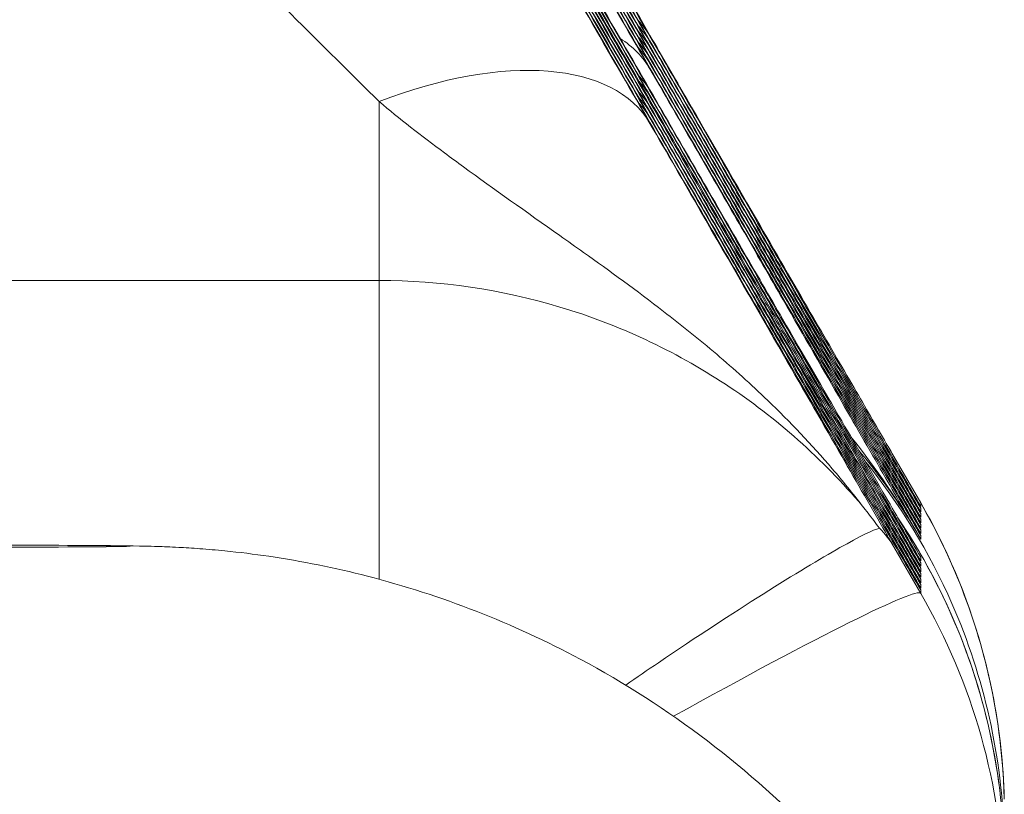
# Model space of a CAD drawing. Extents: x 1 to 669, y 0 to 417.
# Tile 59 of 256: x 95.3944 to 95.4826, y 285.929 to 285.9985. Entities that reach past the tile are written whole.
import ezdxf

# ---------------------------------------------------------------- set-up
doc = ezdxf.new("R2010")
doc.units = 0
doc.header["$LTSCALE"] = 12
doc.header["$MEASUREMENT"] = 0
doc.layers.get('0').update_dxf_attribs({"linetype": 'CONTINUOUS'})
doc.layers.add('X', color=1, linetype='CONTINUOUS')

# ---------------------------------------------------------------- blocks, each defined once
blk = doc.blocks.new('GASTRAIN')
at = {"layer": 'X', "lineweight": 0}
for p, q in [((66.15426274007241, 299.5919235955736), (66.15426274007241, 299.6079645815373)), ((66.02593058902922, 299.5919236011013), (66.15426304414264, 299.5919235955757)), ((66.20039455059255, 299.5761508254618), (66.20280887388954, 299.5719695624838)), ((66.20039712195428, 299.5761464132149), (66.20280796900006, 299.5719711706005)), ((66.2028088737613, 299.5719695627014), (66.20280887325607, 299.5716608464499)), ((66.2028088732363, 299.5714996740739), (66.20280887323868, 299.5711722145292)), ((66.2028088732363, 299.5710110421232), (66.2028088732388, 299.5706835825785)), ((66.2028088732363, 299.5705224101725), (66.20280887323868, 299.5701949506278)), ((66.2028088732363, 299.5700337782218), (66.2028088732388, 299.5697063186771)), ((66.2028088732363, 299.5695451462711), (66.2028088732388, 299.5692176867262)), ((66.20280887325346, 299.5690565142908), (66.20280887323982, 299.5687290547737)), ((66.20039528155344, 299.5680423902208), (66.20280944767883, 299.5638604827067)), ((66.2028088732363, 299.5671019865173), (66.2028088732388, 299.5667745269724)), ((66.2028088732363, 299.5666133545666), (66.20280887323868, 299.566285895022)), ((66.20280887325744, 299.5661247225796), (66.20280887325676, 299.5657972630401)), ((66.20280887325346, 299.5656360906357), (66.20280887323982, 299.5653086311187)), ((66.20280887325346, 299.565147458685), (66.20280887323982, 299.5648199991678)), ((66.20280887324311, 299.5643313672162), (66.20280887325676, 299.5646588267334)), ((66.2028091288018, 299.5641697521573), (66.2028109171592, 299.5638579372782))]:
    blk.add_line(p, q, dxfattribs=at)
for centre, major_axis, ratio, start_param, end_param in [((66.15426239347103, 299.5998187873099), (0.02428004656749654, 0.01399782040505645), 0.514814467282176, 0.001048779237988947, 0.1214118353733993), ((66.15426242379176, 299.5993301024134), (0.02428000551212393, 0.01399789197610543), 0.514816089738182, 0.001047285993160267, 0.1214103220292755), ((66.15426242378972, 299.5988414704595), (0.02428000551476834, 0.01399789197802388), 0.5148160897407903, 0.001047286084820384, 0.1214103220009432), ((66.15426242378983, 299.5968869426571), (0.024280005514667, 0.01399789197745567), 0.5148160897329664, 0.001047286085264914, 0.2601286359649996), ((66.15426242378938, 299.5983528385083), (0.02428000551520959, 0.01399789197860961), 0.514816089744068, 0.001047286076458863, 0.1214103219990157), ((66.15426242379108, 299.5978642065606), (0.02428000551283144, 0.0139978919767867), 0.5148160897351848, 0.001047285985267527, 0.121410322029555), ((66.15426238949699, 299.5994033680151), (0.02427402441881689, 0.01401602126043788), 0.0001474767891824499, -2.244949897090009e-07, 0.001138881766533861), ((66.15426240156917, 299.59989197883), (0.02427402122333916, 0.01401602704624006), 0.0001474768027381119, -2.393399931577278e-07, 0.001138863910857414), ((66.15426242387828, 299.5920006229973), (0.02428000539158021, 0.01399789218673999), 0.5148160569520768, 0.001047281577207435, 1.282269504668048), ((66.15426242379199, 299.597375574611), (0.02428000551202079, 0.01399789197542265), 0.5148160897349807, 0.001047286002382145, 0.12141032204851), ((66.15426238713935, 299.5989147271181), (0.02427402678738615, 0.01401603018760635), 0.0001474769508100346, -2.267121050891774e-07, 0.001138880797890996), ((66.1542623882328, 299.5984261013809), (0.02427402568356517, 0.01401602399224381), 0.0001474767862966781, -2.330654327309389e-07, 0.001138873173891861), ((66.15426238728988, 299.5979374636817), (0.02427402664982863, 0.01401602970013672), 0.0001474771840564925, -2.302241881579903e-07, 0.001138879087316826), ((66.15426239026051, 299.597448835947), (0.02427402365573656, 0.01401602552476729), 0.000147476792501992, -2.388708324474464e-07, 0.00113886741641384), ((66.15426239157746, 299.596960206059), (0.02427402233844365, 0.01401602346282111), 0.0001474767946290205, -2.377050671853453e-07, 0.001138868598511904), ((66.15426237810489, 299.5950056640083), (0.02427403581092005, 0.01401603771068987), 0.00014747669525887, -2.243837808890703e-07, 0.001138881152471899), ((66.15426238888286, 299.5945170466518), (0.02427402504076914, 0.01401602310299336), 0.0001474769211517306, -2.271880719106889e-07, 0.001138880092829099), ((66.1542623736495, 299.5935397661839), (0.02427404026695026, 0.01401603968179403), 0.000147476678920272, -2.22181458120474e-07, 0.001138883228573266), ((66.15426238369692, 299.5930511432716), (0.02427403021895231, 0.01401603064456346), 0.0001474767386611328, -2.38646757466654e-07, 0.001138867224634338), ((66.15426238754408, 299.5925625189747), (0.02427402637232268, 0.01401602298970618), 0.0001474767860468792, -2.190693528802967e-07, 0.001138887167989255), ((66.15426239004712, 299.5920738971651), (0.02427402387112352, 0.01401601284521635), 0.0001474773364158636, -2.259512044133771e-07, 0.001138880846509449), ((66.1542827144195, 299.5545915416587), (-1.915599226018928e-05, 0.03737088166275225), 0.0003092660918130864, 0.04628966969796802, 1.285136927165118), ((66.16198796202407, 299.547264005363), (0.03854282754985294, 0.02053482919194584), 0.4187067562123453, 0.01524028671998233, 0.1294540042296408), ((66.1704447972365, 299.5451761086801), (0.03236494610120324, 0.01868390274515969), 0.04352980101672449, 0.001045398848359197, 1.224902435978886)]:
    blk.add_ellipse(centre, major_axis=major_axis, ratio=ratio, start_param=start_param, end_param=end_param, dxfattribs=at)
at = {"layer": 'X', "lineweight": 0, "extrusion": (0, 0, -1)}
for centre, major_axis, ratio, start_param, end_param in [((66.15426234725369, 299.5949286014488), (0.02428391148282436, 0.01399911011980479), 0.5147985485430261, -0.1220139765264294, -0.001335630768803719), ((66.15426234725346, 299.5929740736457), (0.02428391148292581, 0.0139991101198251), 0.5147985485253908, -0.1220139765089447, -0.001335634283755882), ((66.15426234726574, 299.5924854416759), (0.02428391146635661, 0.01399911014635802), 0.5147985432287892, -0.1220139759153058, -0.001335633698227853), ((66.15426293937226, 299.5358375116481), (0.05602159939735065, 0.001940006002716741), 0.9998849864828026, -0.4889317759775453, 0.00852851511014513)]:
    blk.add_ellipse(centre, major_axis=major_axis, ratio=ratio, start_param=start_param, end_param=end_param, dxfattribs=at)
at = {"layer": 'X', "lineweight": 0, "extrusion": (0, 0, -0.9999999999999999)}
for centre, major_axis, ratio, start_param, end_param in [((66.15426234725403, 299.5944399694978), (0.02428391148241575, 0.01399911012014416), 0.5147985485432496, -0.1153850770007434, -0.001335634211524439), ((66.15426234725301, 299.5934627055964), (0.02428391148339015, 0.01399911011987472), 0.5147985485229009, -0.1220139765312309, -0.001335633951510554)]:
    blk.add_ellipse(centre, major_axis=major_axis, ratio=ratio, start_param=start_param, end_param=end_param, dxfattribs=at)
at = {"layer": 'X', "lineweight": 0, "extrusion": (0, 0, -0.9999999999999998)}
blk.add_ellipse((66.15426146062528, 299.5439468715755), major_axis=(0.05605692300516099, -1.681528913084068e-05), ratio=0.9998087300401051, start_param=-0.5238862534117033, end_param=-0.02640598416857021, dxfattribs=at)
at = {"layer": 'X', "lineweight": 0, "extrusion": (0, 0, -1)}
blk.add_ellipse((66.02593058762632, 299.5680937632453), major_axis=(0.105996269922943, 3.885011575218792e-16), ratio=0.002092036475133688, dxfattribs=at)
at = {"layer": 'X', "lineweight": 0}
for points in [[(66.17853544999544, 299.6138300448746), (66.17690381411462, 299.6166602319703), (66.17349402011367, 299.6225714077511), (66.16792278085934, 299.6322298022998), (66.16394581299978, 299.6391209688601), (66.16188817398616, 299.6426859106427)], [(66.16188819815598, 299.6427162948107), (66.16394809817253, 299.6391494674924), (66.16792803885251, 299.632259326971), (66.17349928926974, 299.622616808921), (66.17690590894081, 299.6167254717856), (66.17853531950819, 299.6139073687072)], [(66.16188817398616, 299.642197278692), (66.16392497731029, 299.6386684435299), (66.16787418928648, 299.6318253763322), (66.17344756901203, 299.6221633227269), (66.17688391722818, 299.6162061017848), (66.17853544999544, 299.6133414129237)], [(66.16188817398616, 299.6417086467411), (66.16392497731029, 299.6381798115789), (66.16787418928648, 299.6313367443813), (66.17344756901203, 299.6216746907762), (66.17688391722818, 299.6157174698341), (66.17853544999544, 299.612852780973)], [(66.1618881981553, 299.6422276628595), (66.16394809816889, 299.6386608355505), (66.16792803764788, 299.6317706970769), (66.17349929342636, 299.6221281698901), (66.17690589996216, 299.6162368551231), (66.17853531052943, 299.6134187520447)], [(66.1618881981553, 299.6417390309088), (66.16394809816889, 299.6381722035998), (66.16792803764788, 299.6312820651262), (66.17349929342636, 299.6216395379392), (66.17690589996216, 299.6157482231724), (66.17853531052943, 299.6129301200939)], [(66.16188817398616, 299.6412200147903), (66.16392497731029, 299.6376911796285), (66.16787418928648, 299.6308481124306), (66.17344756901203, 299.6211860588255), (66.17688391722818, 299.6152288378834), (66.17853544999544, 299.6123641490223)], [(66.16188817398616, 299.6407313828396), (66.16392497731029, 299.6372025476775), (66.16787418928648, 299.6303594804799), (66.17344756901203, 299.6206974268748), (66.17688391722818, 299.6147402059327), (66.17853544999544, 299.6118755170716)], [(66.1618881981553, 299.6412503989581), (66.16394809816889, 299.6376835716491), (66.16792803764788, 299.6307934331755), (66.17349929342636, 299.6211509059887), (66.17690589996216, 299.6152595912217), (66.17853531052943, 299.6124414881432)], [(66.1618881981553, 299.6407617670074), (66.16394809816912, 299.6371949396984), (66.16792803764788, 299.6303048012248), (66.17349929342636, 299.6206622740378), (66.17690589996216, 299.614770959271), (66.17853531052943, 299.6119528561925)], [(66.16188817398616, 299.6402427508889), (66.16392497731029, 299.6367139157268), (66.16787418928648, 299.6298708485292), (66.17344756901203, 299.6202087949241), (66.17688391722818, 299.614251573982), (66.17853544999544, 299.6113868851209)], [(66.16188817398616, 299.6397541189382), (66.16392497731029, 299.6362252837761), (66.16787418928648, 299.6293822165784), (66.17344756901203, 299.6197201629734), (66.17688391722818, 299.6137629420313), (66.17853544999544, 299.6108982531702)], [(66.1618881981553, 299.6402731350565), (66.16394809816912, 299.6367063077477), (66.16792803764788, 299.6298161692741), (66.17349929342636, 299.6201736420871), (66.17690589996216, 299.6142823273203), (66.17853531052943, 299.6114642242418)], [(66.1618881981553, 299.6397845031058), (66.16394809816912, 299.636217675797), (66.16792803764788, 299.6293275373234), (66.17349929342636, 299.6196850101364), (66.17690589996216, 299.6137936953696), (66.17853531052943, 299.6109755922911)], [(66.17853544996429, 299.6089437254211), (66.17690381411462, 299.6117739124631), (66.17349402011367, 299.6176850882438), (66.16792278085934, 299.6273434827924), (66.16394581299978, 299.6342346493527), (66.16188817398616, 299.6377995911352)], [(66.17853544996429, 299.6084550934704), (66.17690381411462, 299.6112852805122), (66.17349402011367, 299.6171964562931), (66.16792278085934, 299.6268548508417), (66.16394581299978, 299.633746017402), (66.16188817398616, 299.6373109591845)], [(66.1618881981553, 299.637829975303), (66.16394809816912, 299.634263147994), (66.16792803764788, 299.6273730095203), (66.17349929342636, 299.6177304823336), (66.17690589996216, 299.6118391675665), (66.17853531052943, 299.6090210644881)], [(66.1618881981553, 299.637341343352), (66.16394809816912, 299.6337745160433), (66.16792803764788, 299.6268843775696), (66.17349929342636, 299.6172418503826), (66.17690589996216, 299.6113505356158), (66.17853531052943, 299.6085324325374)], [(66.17853544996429, 299.6074778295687), (66.17690381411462, 299.6103080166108), (66.17349402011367, 299.6162191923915), (66.16792278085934, 299.6258775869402), (66.16394581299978, 299.6327687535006), (66.16188817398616, 299.6363336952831)], [(66.1618881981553, 299.6363640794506), (66.16394809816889, 299.6327972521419), (66.16792803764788, 299.625907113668), (66.17349929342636, 299.6162645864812), (66.17690589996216, 299.6103732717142), (66.17853531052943, 299.607555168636)], [(66.17853544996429, 299.606989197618), (66.17690381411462, 299.6098193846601), (66.17349402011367, 299.6157305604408), (66.16792278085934, 299.6253889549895), (66.16394581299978, 299.6322801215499), (66.16188817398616, 299.6358450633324)], [(66.17853544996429, 299.6065005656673), (66.17690381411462, 299.6093307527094), (66.17349402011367, 299.6152419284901), (66.16792278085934, 299.6249003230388), (66.16394581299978, 299.6317914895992), (66.16188817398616, 299.6353564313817)], [(66.1618881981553, 299.6358754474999), (66.16394809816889, 299.6323086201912), (66.16792803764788, 299.6254184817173), (66.17349929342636, 299.6157759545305), (66.17690589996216, 299.6098846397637), (66.17853531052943, 299.6070665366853)], [(66.1618881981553, 299.6353868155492), (66.16394809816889, 299.6318199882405), (66.16792803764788, 299.6249298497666), (66.17349929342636, 299.6152873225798), (66.17690589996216, 299.609396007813), (66.17853531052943, 299.6065779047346)], [(66.16188817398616, 299.634867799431), (66.16392497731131, 299.6313389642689), (66.16787418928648, 299.6244958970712), (66.17344756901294, 299.6148338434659), (66.17688391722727, 299.6088766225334), (66.1785354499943, 299.6060119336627)], [(66.16188819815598, 299.634898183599), (66.16394809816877, 299.6313313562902), (66.16792803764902, 299.6244412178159), (66.17349929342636, 299.6147986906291), (66.17690589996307, 299.6089073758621), (66.17853531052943, 299.6060892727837)], [(66.16849663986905, 299.6254651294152), (66.17048942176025, 299.6220144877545), (66.1746355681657, 299.6148366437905), (66.18142557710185, 299.6030878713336), (66.18841602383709, 299.5909983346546), (66.19548794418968, 299.578774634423), (66.20029993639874, 299.5704588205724), (66.20280856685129, 299.5661245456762)], [(66.13761561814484, 299.6244532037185), (66.1435217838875, 299.6186060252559), (66.14938013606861, 299.6128039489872), (66.15426215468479, 299.6079646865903)], [(66.19757816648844, 299.5716952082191), (66.19403272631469, 299.5759091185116), (66.1857324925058, 299.5832905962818), (66.1706894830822, 299.5903127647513), (66.15974284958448, 299.591924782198), (66.15426304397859, 299.5919229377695)], [(66.19654692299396, 299.5779009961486), (66.19883890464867, 299.5750259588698), (66.20093050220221, 299.5719868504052), (66.20280887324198, 299.5687290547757)], [(66.20040041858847, 299.5761483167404), (66.20039957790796, 299.5761497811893), (66.20039872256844, 299.5761512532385), (66.20039785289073, 299.5761527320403)], [(66.20280795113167, 299.5716603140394), (66.20220983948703, 299.5726976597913), (66.20158432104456, 299.5737228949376), (66.20093311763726, 299.5747335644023)], [(66.20094123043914, 299.5742309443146), (66.20158659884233, 299.5732319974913), (66.20220862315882, 299.5722132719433), (66.20280887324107, 299.5711722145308)], [(66.20094123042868, 299.5737423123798), (66.20158659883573, 299.5727433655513), (66.20220862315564, 299.5717246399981), (66.20280887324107, 299.5706835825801)], [(66.2011648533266, 299.574334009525), (66.20174231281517, 299.573451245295), (66.20229045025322, 299.5725591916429), (66.20280887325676, 299.571660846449)], [(66.20116485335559, 299.5738453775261), (66.20174231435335, 299.5729626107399), (66.20229045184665, 299.5720705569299), (66.20280887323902, 299.571172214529)], [(66.20094123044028, 299.5732536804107), (66.20158659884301, 299.5722547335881), (66.20220862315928, 299.5712360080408), (66.20280887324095, 299.5701949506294)], [(66.20094123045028, 299.5727650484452), (66.20158659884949, 299.5717661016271), (66.20220862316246, 299.5707473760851), (66.20280887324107, 299.5697063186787)], [(66.20116485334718, 299.5733567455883), (66.20174231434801, 299.5724739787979), (66.20229045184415, 299.5715819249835), (66.20280887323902, 299.5706835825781)], [(66.201164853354, 299.5728681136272), (66.20174231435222, 299.5719853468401), (66.2022904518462, 299.5710932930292), (66.20280887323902, 299.5701949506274)], [(66.20094123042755, 299.5722764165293), (66.20158659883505, 299.5712774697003), (66.20220862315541, 299.5702587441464), (66.20280887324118, 299.5692176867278)], [(66.20116485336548, 299.572379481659), (66.20174231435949, 299.5714967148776), (66.2022904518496, 299.5706046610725), (66.20280887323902, 299.5697063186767)], [(66.20116485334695, 299.5718908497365), (66.2017423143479, 299.5710080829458), (66.20229045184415, 299.5701160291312), (66.20280887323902, 299.5692176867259)], [(66.2009412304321, 299.5698332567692), (66.20158659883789, 299.5688343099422), (66.20220862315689, 299.5678155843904), (66.2028088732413, 299.566774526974)], [(66.20097734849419, 299.5692885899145), (66.20160985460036, 299.5683075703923), (66.20221984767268, 299.5673074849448), (66.20280887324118, 299.5662858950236)], [(66.20116485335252, 299.5694476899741), (66.2017423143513, 299.5685649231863), (66.20229045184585, 299.5676728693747), (66.20280887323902, 299.566774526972)], [(66.2009412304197, 299.5683673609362), (66.20158659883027, 299.5673684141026), (66.2022086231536, 299.566349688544), (66.20280887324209, 299.5653086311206)], [(66.2011648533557, 299.5684704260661), (66.20174231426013, 299.5675876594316), (66.20229045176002, 299.5666956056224), (66.20280887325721, 299.565797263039)], [(66.20119283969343, 299.5689162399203), (66.20176002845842, 299.5680474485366), (66.20229883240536, 299.5671697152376), (66.20280887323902, 299.5662858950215)], [(66.20280795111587, 299.5643308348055), (66.2022098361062, 299.565368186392), (66.20158431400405, 299.5663934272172), (66.2009331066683, 299.5674041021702)], [(66.20094123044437, 299.5678787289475), (66.2015865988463, 299.5668797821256), (66.20220862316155, 299.5658610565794), (66.20280887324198, 299.5648199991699)], [(66.2011648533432, 299.5679817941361), (66.20174231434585, 299.5670990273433), (66.2022904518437, 299.5662069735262), (66.20280887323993, 299.5653086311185)], [(66.20116485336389, 299.5674931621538), (66.20174231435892, 299.5666103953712), (66.20229045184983, 299.5657183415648), (66.20280887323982, 299.5648199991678)], [(66.20116484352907, 299.567004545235), (66.20174230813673, 299.5661217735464), (66.20229044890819, 299.5652297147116), (66.20280887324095, 299.5643313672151)]]:
    blk.add_open_spline(points, degree=3, dxfattribs=at)
for points, knots in [([(66.16849679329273, 299.6253174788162), (66.1704898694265, 299.6218644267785), (66.17256251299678, 299.6182726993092), (66.17473116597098, 299.61451363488), (66.17653438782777, 299.6113879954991), (66.17840305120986, 299.6081482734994), (66.18030153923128, 299.6048561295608), (66.18068627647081, 299.6041889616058), (66.1810722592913, 299.6035196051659), (66.18145921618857, 299.602848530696), (66.18375561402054, 299.5988660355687), (66.18608593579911, 299.5948236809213), (66.18842917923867, 299.5907578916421), (66.18927464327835, 299.5892909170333), (66.19012257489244, 299.5878195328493), (66.19097251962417, 299.5863445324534), (66.19247823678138, 299.5837314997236), (66.19398906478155, 299.5811092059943), (66.1955116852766, 299.5784661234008), (66.19664408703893, 299.576500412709), (66.19778409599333, 299.5745213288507), (66.19893606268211, 299.572521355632), (66.20020735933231, 299.5703142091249), (66.2014927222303, 299.5680824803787), (66.20280887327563, 299.5657972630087)], [0, 0, 0, 0, 0.199999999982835, 0.199999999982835, 0.199999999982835, 0.366298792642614, 0.366298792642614, 0.366298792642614, 0.39999999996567, 0.39999999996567, 0.39999999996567, 0.599999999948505, 0.599999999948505, 0.599999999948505, 0.672161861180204, 0.672161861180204, 0.672161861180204, 0.799999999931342, 0.799999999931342, 0.799999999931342, 0.895075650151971, 0.895075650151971, 0.895075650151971, 0.99999999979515, 0.99999999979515, 0.99999999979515, 0.99999999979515]), ([(66.17853475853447, 299.6134184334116), (66.18003311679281, 299.6108269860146), (66.18148239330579, 299.6083209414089), (66.18422366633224, 299.6035818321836), (66.18551830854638, 299.601344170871), (66.1880302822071, 299.5970034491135), (66.18925460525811, 299.5948883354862), (66.19234633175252, 299.5895484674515), (66.19410611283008, 299.5865105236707), (66.19712372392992, 299.5813032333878), (66.19841757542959, 299.579071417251), (66.20073906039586, 299.5750680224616), (66.20178050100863, 299.5732725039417), (66.20280887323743, 299.5714996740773)], [8.29872032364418e-11, 8.29872032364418e-11, 8.29872032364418e-11, 8.29872032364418e-11, 0.134939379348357, 0.134939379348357, 0.266889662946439, 0.266889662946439, 0.403716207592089, 0.403716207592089, 0.630451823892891, 0.630451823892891, 0.826697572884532, 0.826697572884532, 1, 1, 1, 1]), ([(66.17853476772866, 299.6139070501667), (66.17965803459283, 299.6119643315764), (66.18075875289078, 299.6100609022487), (66.18416349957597, 299.6041741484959), (66.1863521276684, 299.6003915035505), (66.1900995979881, 299.5939171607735), (66.19170347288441, 299.5911472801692), (66.1944891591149, 299.5863381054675), (66.1956986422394, 299.5842508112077), (66.19784768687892, 299.5805430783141), (66.19880239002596, 299.5788963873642), (66.19994761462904, 299.5769214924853), (66.2001718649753, 299.5765348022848), (66.20039454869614, 299.5761508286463)], [9.63179964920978e-11, 9.63179964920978e-11, 9.63179964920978e-11, 9.63179964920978e-11, 0.117617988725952, 0.117617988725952, 0.374197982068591, 0.374197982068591, 0.59453246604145, 0.59453246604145, 0.787444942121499, 0.787444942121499, 0.957976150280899, 0.957976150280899, 0.999999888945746, 0.999999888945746, 0.999999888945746, 0.999999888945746]), ([(66.20280887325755, 299.5716608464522), (66.20177979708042, 299.5734516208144), (66.20073748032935, 299.5752652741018), (66.19841662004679, 299.579302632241), (66.19712451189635, 299.5815498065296), (66.19412243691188, 299.5867687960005), (66.19237853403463, 299.5897993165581), (66.1892904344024, 299.5951632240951), (66.18804919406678, 299.5973186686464), (66.18556737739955, 299.60162730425), (66.18432638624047, 299.6037813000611), (66.18159449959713, 299.6085220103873), (66.18009121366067, 299.6111301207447), (66.1785348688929, 299.6138297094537)], [0, 0, 0, 0, 0.173440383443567, 0.173440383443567, 0.369431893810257, 0.369431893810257, 0.594289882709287, 0.594289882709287, 0.7331057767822, 0.7331057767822, 0.859832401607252, 0.859832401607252, 1, 1, 1, 1]), ([(66.20280887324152, 299.5711722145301), (66.20177979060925, 299.5729630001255), (66.20073746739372, 299.5747766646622), (66.19841658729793, 299.5788140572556), (66.19712446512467, 299.5810612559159), (66.1941223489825, 299.5862803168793), (66.19237841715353, 299.5893108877), (66.18929032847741, 299.5946747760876), (66.18804913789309, 299.5968301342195), (66.18556728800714, 299.6011388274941), (66.18432620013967, 299.6032929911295), (66.18159429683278, 299.6080337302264), (66.18009110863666, 299.610641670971), (66.17853486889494, 299.6133410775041)], [0, 0, 0, 0, 0.173441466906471, 0.173441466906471, 0.369434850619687, 0.369434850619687, 0.59429578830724, 0.59429578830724, 0.7331058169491, 0.7331058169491, 0.859841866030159, 0.859841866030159, 1, 1, 1, 1]), ([(66.17853475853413, 299.6129298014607), (66.18003311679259, 299.6103383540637), (66.18148239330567, 299.6078323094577), (66.18422366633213, 299.6030932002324), (66.18551830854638, 299.6008555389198), (66.1880302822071, 299.5965148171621), (66.18925460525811, 299.5943997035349), (66.19234633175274, 299.5890598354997), (66.19410611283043, 299.5860218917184), (66.19712372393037, 299.5808146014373), (66.19841757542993, 299.5785827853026), (66.2007390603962, 299.574579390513), (66.20178050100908, 299.5727838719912), (66.20280887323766, 299.5710110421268)], [8.2973398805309e-11, 8.2973398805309e-11, 8.2973398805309e-11, 8.2973398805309e-11, 0.134939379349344, 0.134939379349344, 0.266889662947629, 0.266889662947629, 0.403716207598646, 0.403716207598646, 0.630451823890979, 0.630451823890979, 0.826697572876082, 0.826697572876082, 1, 1, 1, 1]), ([(66.17853475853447, 299.6124411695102), (66.18003311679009, 299.609849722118), (66.18148239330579, 299.6073436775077), (66.18422366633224, 299.6026045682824), (66.18551830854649, 299.6003669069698), (66.1880302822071, 299.5960261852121), (66.18925460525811, 299.5939110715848), (66.19234633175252, 299.5885712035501), (66.19410611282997, 299.5855332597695), (66.19712372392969, 299.5803259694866), (66.19841757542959, 299.5780941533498), (66.20073906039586, 299.5740907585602), (66.20178050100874, 299.5722952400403), (66.20280887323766, 299.5705224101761)], [0, 0, 0, 0, 0.134939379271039, 0.134939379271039, 0.2668896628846, 0.2668896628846, 0.40371620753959, 0.40371620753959, 0.630451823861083, 0.630451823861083, 0.826697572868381, 0.826697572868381, 1, 1, 1, 1]), ([(66.20280887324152, 299.5706835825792), (66.20177979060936, 299.5724743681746), (66.20073746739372, 299.5742880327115), (66.19841658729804, 299.5783254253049), (66.19712446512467, 299.580572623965), (66.1941223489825, 299.5857916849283), (66.19237841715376, 299.5888222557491), (66.18929032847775, 299.5941861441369), (66.18804913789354, 299.5963415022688), (66.18556728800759, 299.6006501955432), (66.18432620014, 299.6028043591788), (66.18159429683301, 299.6075450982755), (66.18009110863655, 299.6101530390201), (66.17853486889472, 299.6128524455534)], [0, 0, 0, 0, 0.173441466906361, 0.173441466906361, 0.369434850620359, 0.369434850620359, 0.594295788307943, 0.594295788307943, 0.7331058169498, 0.7331058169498, 0.859841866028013, 0.859841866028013, 1, 1, 1, 1]), ([(66.2028088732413, 299.5701949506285), (66.20177979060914, 299.5719857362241), (66.20073746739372, 299.5737994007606), (66.19841658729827, 299.5778367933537), (66.1971244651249, 299.5800839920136), (66.19412234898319, 299.5853030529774), (66.19237841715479, 299.5883336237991), (66.18929032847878, 299.5936975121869), (66.18804913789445, 299.5958528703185), (66.18556728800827, 299.600161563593), (66.18432620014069, 299.6023157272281), (66.18159429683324, 299.6070564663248), (66.18009110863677, 299.6096644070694), (66.17853486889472, 299.6123638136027)], [0, 0, 0, 0, 0.173441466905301, 0.173441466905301, 0.369434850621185, 0.369434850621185, 0.594295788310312, 0.594295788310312, 0.7331058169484, 0.7331058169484, 0.859841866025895, 0.859841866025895, 1, 1, 1, 1]), ([(66.17853475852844, 299.6119525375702), (66.18003311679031, 299.6093610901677), (66.1814823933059, 299.6068550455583), (66.18422366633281, 299.6021159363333), (66.1855183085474, 299.59987827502), (66.18803028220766, 299.5955375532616), (66.18925460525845, 299.5934224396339), (66.19234633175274, 299.5880825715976), (66.19410611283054, 299.5850446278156), (66.19712372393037, 299.5798373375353), (66.19841757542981, 299.5776055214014), (66.20073906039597, 299.573602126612), (66.20178050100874, 299.5718066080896), (66.20280887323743, 299.5700337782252)], [0, 0, 0, 0, 0.134939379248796, 0.134939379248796, 0.266889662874, 0.266889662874, 0.403716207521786, 0.403716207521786, 0.630451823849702, 0.630451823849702, 0.826697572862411, 0.826697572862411, 1, 1, 1, 1]), ([(66.17853475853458, 299.6114639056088), (66.18003311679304, 299.6088724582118), (66.1814823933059, 299.6063664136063), (66.18422366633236, 299.601627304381), (66.18551830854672, 299.5993896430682), (66.18803028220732, 299.5950489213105), (66.18925460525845, 299.5929338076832), (66.1923463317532, 299.5875939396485), (66.19410611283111, 299.584555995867), (66.19712372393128, 299.5793487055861), (66.19841757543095, 299.5771168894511), (66.20073906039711, 299.5731134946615), (66.20178050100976, 299.5713179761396), (66.20280887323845, 299.5695451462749)], [8.29585604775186e-11, 8.29585604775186e-11, 8.29585604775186e-11, 8.29585604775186e-11, 0.134939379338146, 0.134939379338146, 0.266889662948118, 0.266889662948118, 0.403716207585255, 0.403716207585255, 0.630451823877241, 0.630451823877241, 0.826697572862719, 0.826697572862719, 1, 1, 1, 1]), ([(66.20280887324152, 299.5697063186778), (66.20177979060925, 299.5714971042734), (66.20073746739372, 299.5733107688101), (66.19841658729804, 299.5773481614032), (66.19712446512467, 299.5795953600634), (66.1941223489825, 299.5848144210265), (66.19237841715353, 299.5878449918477), (66.18929032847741, 299.5932088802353), (66.18804913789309, 299.5953642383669), (66.18556728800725, 299.5996729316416), (66.18432620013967, 299.6018270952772), (66.18159429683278, 299.6065678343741), (66.18009110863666, 299.6091757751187), (66.17853486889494, 299.611875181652)], [0, 0, 0, 0, 0.173441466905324, 0.173441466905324, 0.369434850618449, 0.369434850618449, 0.594295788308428, 0.594295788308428, 0.7331058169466, 0.7331058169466, 0.859841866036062, 0.859841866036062, 1, 1, 1, 1]), ([(66.17853475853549, 299.6109752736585), (66.18003311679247, 299.6083838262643), (66.18148239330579, 299.6058777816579), (66.18422366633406, 299.6011386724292), (66.18551830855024, 299.5989010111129), (66.18803028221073, 299.5945602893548), (66.18925460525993, 299.5924451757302), (66.1923463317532, 299.5871053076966), (66.19410611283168, 299.5840673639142), (66.1971237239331, 299.5788600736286), (66.19841757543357, 299.5766282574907), (66.20073906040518, 299.5726248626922), (66.20178050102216, 299.570829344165), (66.20280887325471, 299.5690565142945)], [6.22228215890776e-11, 6.22228215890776e-11, 6.22228215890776e-11, 6.22228215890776e-11, 0.134939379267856, 0.134939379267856, 0.266889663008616, 0.266889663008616, 0.403716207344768, 0.403716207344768, 0.630451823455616, 0.630451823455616, 0.826697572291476, 0.826697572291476, 1, 1, 1, 1]), ([(66.20280887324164, 299.5692176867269), (66.20177979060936, 299.5710084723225), (66.20073746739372, 299.5728221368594), (66.19841658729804, 299.5768595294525), (66.19712446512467, 299.5791067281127), (66.1941223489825, 299.5843257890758), (66.19237841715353, 299.5873563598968), (66.18929032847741, 299.5927202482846), (66.18804913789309, 299.5948756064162), (66.18556728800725, 299.5991842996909), (66.18432620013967, 299.6013384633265), (66.18159429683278, 299.6060792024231), (66.18009110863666, 299.608687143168), (66.17853486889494, 299.6113865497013)], [0, 0, 0, 0, 0.17344146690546, 0.17344146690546, 0.369434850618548, 0.369434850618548, 0.594295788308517, 0.594295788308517, 0.7331058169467, 0.7331058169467, 0.859841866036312, 0.859841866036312, 1, 1, 1, 1]), ([(66.2028088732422, 299.568729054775), (66.20177979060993, 299.5705198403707), (66.20073746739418, 299.5723335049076), (66.19841658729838, 299.5763708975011), (66.19712446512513, 299.5786180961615), (66.19412234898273, 299.5838371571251), (66.19237841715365, 299.5868677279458), (66.18929032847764, 299.5922316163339), (66.18804913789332, 299.5943869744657), (66.18556728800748, 299.5986956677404), (66.18432620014, 299.600849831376), (66.18159429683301, 299.6055905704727), (66.18009110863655, 299.6081985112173), (66.17853486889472, 299.6108979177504)], [0, 0, 0, 0, 0.173441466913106, 0.173441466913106, 0.369434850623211, 0.369434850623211, 0.594295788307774, 0.594295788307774, 0.7331058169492, 0.7331058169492, 0.859841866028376, 0.859841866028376, 1, 1, 1, 1]), ([(66.17853475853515, 299.6090207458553), (66.18003311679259, 299.6064292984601), (66.18148239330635, 299.6039232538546), (66.1842236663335, 299.5991841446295), (66.18551830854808, 299.596946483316), (66.18803028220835, 299.5926057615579), (66.18925460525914, 299.5904906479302), (66.19234633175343, 299.585150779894), (66.19410611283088, 299.5821128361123), (66.19712372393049, 299.5769055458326), (66.19841757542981, 299.574673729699), (66.20073906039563, 299.5706703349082), (66.20178050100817, 299.5688748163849), (66.20280887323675, 299.5671019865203)], [6.22191701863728e-11, 6.22191701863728e-11, 6.22191701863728e-11, 6.22191701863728e-11, 0.13493937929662, 0.13493937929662, 0.266889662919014, 0.266889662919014, 0.403716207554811, 0.403716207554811, 0.630451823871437, 0.630451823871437, 0.826697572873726, 0.826697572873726, 1, 1, 1, 1]), ([(66.20280887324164, 299.5667745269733), (66.20177979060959, 299.568565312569), (66.20073746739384, 299.5703789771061), (66.19841658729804, 299.5744163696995), (66.19712446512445, 299.5766635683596), (66.19412234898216, 299.5818826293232), (66.19237841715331, 299.5849132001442), (66.18929032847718, 299.5902770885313), (66.18804913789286, 299.5924324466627), (66.18556728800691, 299.5967411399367), (66.18432620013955, 299.5988953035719), (66.18159429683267, 299.6036360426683), (66.18009110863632, 299.6062439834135), (66.17853486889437, 299.6089433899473)], [0, 0, 0, 0, 0.173441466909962, 0.173441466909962, 0.369434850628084, 0.369434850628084, 0.594295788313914, 0.594295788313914, 0.733105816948, 0.733105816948, 0.859841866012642, 0.859841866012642, 1, 1, 1, 1]), ([(66.15426242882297, 299.6079663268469), (66.15605901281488, 299.6064407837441), (66.15802307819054, 299.6049199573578), (66.1606713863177, 299.6029533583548), (66.16124533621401, 299.6025316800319), (66.16455148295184, 299.6001188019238), (66.16744514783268, 299.5980767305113), (66.1711615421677, 299.5954479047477), (66.17186948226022, 299.5949463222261), (66.17493330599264, 299.5927634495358), (66.17734235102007, 299.5910169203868), (66.18135083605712, 299.5879206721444), (66.18294432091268, 299.5866404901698), (66.18606819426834, 299.5839817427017), (66.18759893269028, 299.5826050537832), (66.19109293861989, 299.5792400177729), (66.19302410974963, 299.5772063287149), (66.19579766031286, 299.5739584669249), (66.19669930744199, 299.5728456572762), (66.19757803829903, 299.5716950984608)], [2.78223890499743e-06, 2.78223890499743e-06, 2.78223890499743e-06, 2.78223890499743e-06, 0.157311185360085, 0.157311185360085, 0.200002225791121, 0.200002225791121, 0.400001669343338, 0.400001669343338, 0.446552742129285, 0.446552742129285, 0.600001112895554, 0.600001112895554, 0.700793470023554, 0.700793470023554, 0.80000055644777, 0.80000055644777, 0.933545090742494, 0.933545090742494, 0.999999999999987, 0.999999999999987, 0.999999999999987, 0.999999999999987]), ([(66.17853475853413, 299.6085321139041), (66.18003311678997, 299.6059406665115), (66.18148239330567, 299.6034346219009), (66.18422366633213, 299.5986955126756), (66.18551830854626, 299.5964578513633), (66.18803028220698, 299.5921171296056), (66.18925460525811, 299.5900020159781), (66.19234633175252, 299.5846621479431), (66.1941061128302, 299.5816242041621), (66.19712372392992, 299.5764169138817), (66.19841757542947, 299.5741850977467), (66.20073906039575, 299.5701817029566), (66.20178050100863, 299.5683861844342), (66.20280887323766, 299.5666133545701)], [0, 0, 0, 0, 0.134939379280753, 0.134939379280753, 0.2668896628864, 0.2668896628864, 0.403716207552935, 0.403716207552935, 0.630451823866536, 0.630451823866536, 0.826697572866, 0.826697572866, 1, 1, 1, 1]), ([(66.20280887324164, 299.5662858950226), (66.20177979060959, 299.5680766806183), (66.20073746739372, 299.5698903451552), (66.19841658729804, 299.5739277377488), (66.19712446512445, 299.5761749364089), (66.19412234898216, 299.5813939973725), (66.19237841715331, 299.5844245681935), (66.18929032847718, 299.5897884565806), (66.18804913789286, 299.591943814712), (66.18556728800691, 299.596252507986), (66.18432620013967, 299.5984066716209), (66.18159429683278, 299.6031474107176), (66.18009110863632, 299.6057553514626), (66.17853486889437, 299.6084547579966)], [0, 0, 0, 0, 0.173441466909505, 0.173441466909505, 0.369434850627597, 0.369434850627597, 0.594295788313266, 0.594295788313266, 0.7331058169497, 0.7331058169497, 0.85984186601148, 0.85984186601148, 1, 1, 1, 1]), ([(66.17853475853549, 299.6075548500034), (66.1800331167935, 299.6049634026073), (66.1814823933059, 299.6024573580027), (66.18422366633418, 299.597718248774), (66.18551830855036, 299.5954805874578), (66.18803028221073, 299.5911398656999), (66.18925460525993, 299.5890247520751), (66.19234633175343, 299.5836848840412), (66.19410611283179, 299.5806469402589), (66.1971237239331, 299.5754396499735), (66.19841757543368, 299.5732078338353), (66.20073906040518, 299.5692044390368), (66.20178050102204, 299.5674089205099), (66.20280887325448, 299.5656360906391)], [8.98853817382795e-11, 8.98853817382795e-11, 8.98853817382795e-11, 8.98853817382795e-11, 0.134939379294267, 0.134939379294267, 0.266889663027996, 0.266889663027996, 0.403716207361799, 0.403716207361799, 0.630451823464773, 0.630451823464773, 0.826697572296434, 0.826697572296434, 1, 1, 1, 1]), ([(66.17853475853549, 299.6070662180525), (66.18003311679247, 299.604474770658), (66.18148239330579, 299.6019687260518), (66.18422366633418, 299.5972296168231), (66.18551830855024, 299.5949919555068), (66.18803028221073, 299.5906512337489), (66.18925460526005, 299.5885361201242), (66.19234633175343, 299.5831962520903), (66.19410611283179, 299.5801583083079), (66.19712372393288, 299.5749510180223), (66.19841757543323, 299.5727192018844), (66.20073906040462, 299.5687158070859), (66.20178050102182, 299.5669202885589), (66.20280887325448, 299.5651474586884)], [6.2241104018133e-11, 6.2241104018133e-11, 6.2241104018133e-11, 6.2241104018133e-11, 0.134939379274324, 0.134939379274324, 0.26688966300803, 0.26688966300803, 0.403716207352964, 0.403716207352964, 0.630451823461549, 0.630451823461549, 0.826697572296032, 0.826697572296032, 1, 1, 1, 1]), ([(66.20280887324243, 299.5653086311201), (66.20177979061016, 299.5670994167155), (66.2007374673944, 299.5689130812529), (66.19841658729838, 299.5729504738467), (66.19712446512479, 299.575197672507), (66.19412234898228, 299.5804167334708), (66.19237841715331, 299.5834473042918), (66.18929032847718, 299.5888111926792), (66.18804913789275, 299.5909665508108), (66.18556728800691, 299.5952752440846), (66.18432620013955, 299.5974294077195), (66.18159429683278, 299.6021701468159), (66.18009110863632, 299.6047780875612), (66.17853486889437, 299.6074774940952)], [0, 0, 0, 0, 0.173441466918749, 0.173441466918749, 0.36943485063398, 0.36943485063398, 0.594295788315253, 0.594295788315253, 0.7331058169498, 0.7331058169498, 0.859841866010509, 0.859841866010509, 1, 1, 1, 1]), ([(66.17853475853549, 299.606577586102), (66.18003311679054, 299.6039861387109), (66.18148239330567, 299.6014800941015), (66.18422366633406, 299.5967409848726), (66.18551830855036, 299.5945033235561), (66.18803028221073, 299.5901626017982), (66.18925460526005, 299.5880474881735), (66.19234633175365, 299.5827076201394), (66.19410611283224, 299.5796696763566), (66.19712372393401, 299.5744623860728), (66.19841757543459, 299.5722305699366), (66.2007390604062, 299.5682271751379), (66.20178050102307, 299.5664316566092), (66.20280887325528, 299.5646588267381)], [0, 0, 0, 0, 0.134939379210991, 0.134939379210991, 0.2668896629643, 0.2668896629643, 0.403716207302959, 0.403716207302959, 0.630451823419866, 0.630451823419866, 0.826697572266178, 0.826697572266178, 1, 1, 1, 1]), ([(66.20280887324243, 299.5648199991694), (66.20177979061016, 299.566610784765), (66.2007374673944, 299.5684244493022), (66.19841658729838, 299.572461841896), (66.19712446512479, 299.5747090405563), (66.19412234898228, 299.5799281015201), (66.19237841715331, 299.5829586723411), (66.18929032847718, 299.5883225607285), (66.18804913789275, 299.5904779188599), (66.18556728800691, 299.5947866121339), (66.18432620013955, 299.5969407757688), (66.18159429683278, 299.6016815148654), (66.18009110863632, 299.6042894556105), (66.17853486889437, 299.6069888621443)], [0, 0, 0, 0, 0.173441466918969, 0.173441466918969, 0.369434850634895, 0.369434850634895, 0.594295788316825, 0.594295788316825, 0.7331058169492, 0.7331058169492, 0.859841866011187, 0.859841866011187, 1, 1, 1, 1]), ([(66.2028088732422, 299.5643313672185), (66.20177979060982, 299.5661221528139), (66.20073746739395, 299.5679358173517), (66.19841658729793, 299.5719732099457), (66.19712446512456, 299.5742204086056), (66.19412234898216, 299.5794394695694), (66.19237841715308, 299.5824700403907), (66.18929032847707, 299.5878339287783), (66.18804913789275, 299.5899892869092), (66.18556728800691, 299.5942979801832), (66.18432620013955, 299.5964521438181), (66.18159429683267, 299.6011928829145), (66.18009110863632, 299.6038008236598), (66.17853486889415, 299.6065002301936)], [0, 0, 0, 0, 0.173441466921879, 0.173441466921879, 0.36943485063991, 0.36943485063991, 0.594295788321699, 0.594295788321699, 0.7331058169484, 0.7331058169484, 0.859841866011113, 0.859841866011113, 1, 1, 1, 1]), ([(66.17853475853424, 299.6060889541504), (66.18003311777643, 299.6034975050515), (66.18148239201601, 299.6009914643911), (66.184223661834, 299.5962523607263), (66.18551830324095, 299.5940147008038), (66.18803028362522, 299.5896739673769), (66.1892546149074, 299.5875588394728), (66.19234637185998, 299.5822189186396), (66.19410618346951, 299.5791809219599), (66.1971238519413, 299.573973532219), (66.19841773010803, 299.5717416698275), (66.20073927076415, 299.5677381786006), (66.20178074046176, 299.5659426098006), (66.20280912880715, 299.5641697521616)], [8.29596885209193e-11, 8.29596885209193e-11, 8.29596885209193e-11, 8.29596885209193e-11, 0.134939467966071, 0.134939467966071, 0.266889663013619, 0.266889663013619, 0.403715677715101, 0.403715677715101, 0.630450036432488, 0.630450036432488, 0.826694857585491, 0.826694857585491, 1, 1, 1, 1]), ([(66.20039528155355, 299.568042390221), (66.20014869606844, 299.5684713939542), (66.19990005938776, 299.5689039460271), (66.19841897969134, 299.5714804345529), (66.1971289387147, 299.5737240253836), (66.1941318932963, 299.5789342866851), (66.19239151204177, 299.5819587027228), (66.18822741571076, 299.5891915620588), (66.18573830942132, 299.5935130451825), (66.18158613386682, 299.6007184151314), (66.18008140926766, 299.6033290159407), (66.17853486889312, 299.6060115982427)], [0, 0, 0, 0, 0.0464565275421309, 0.0464565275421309, 0.274010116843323, 0.274010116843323, 0.53389153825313, 0.53389153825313, 0.838040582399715, 0.838040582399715, 1, 1, 1, 1]), ([(66.19726084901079, 299.5766692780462), (66.19792319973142, 299.5758752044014), (66.1985619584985, 299.5750683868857), (66.19917333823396, 299.5742495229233), (66.20051309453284, 299.5724550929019), (66.20172583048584, 299.5706057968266), (66.20280887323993, 299.5687290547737)], [0.829176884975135, 0.829176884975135, 0.829176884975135, 0.829176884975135, 0.882703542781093, 0.882703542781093, 0.882703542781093, 0.999999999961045, 0.999999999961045, 0.999999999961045, 0.999999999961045]), ([(66.19777171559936, 299.5757879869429), (66.20094078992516, 299.5718834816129), (66.20358753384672, 299.5675519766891), (66.20850221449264, 299.5563325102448), (66.21011033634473, 299.5491471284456), (66.21029977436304, 299.5419125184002)], [0.5754097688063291, 0.5754097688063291, 0.5754097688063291, 0.5754097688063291, 0.75, 0.75, 1, 1, 1, 1]), ([(66.20280887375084, 299.571966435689), (66.20584731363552, 299.5667068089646), (66.20804451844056, 299.5608710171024), (66.2098590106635, 299.5517884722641), (66.21021606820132, 299.5485968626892), (66.21029781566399, 299.5454098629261)], [4.580360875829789e-06, 4.580360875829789e-06, 4.580360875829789e-06, 4.580360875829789e-06, 0.0182293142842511, 0.0182293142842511, 0.02779505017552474, 0.02779505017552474, 0.02779505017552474, 0.02779505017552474]), ([(66.19757803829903, 299.5716950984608), (66.19774958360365, 299.5714821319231), (66.19791944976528, 299.5712672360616), (66.19825987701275, 299.570830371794), (66.19843037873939, 299.5706083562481), (66.19876706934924, 299.5701617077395), (66.19893330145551, 299.5699371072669), (66.19909833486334, 299.5697103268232)], [0, 0, 0, 0, 0.3333333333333, 0.3333333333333, 0.6666666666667, 0.6666666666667, 1, 1, 1, 1]), ([(66.20988653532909, 299.546263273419), (66.20939919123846, 299.5501815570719), (66.20849595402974, 299.5540478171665), (66.20561068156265, 299.5623299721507), (66.20343314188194, 299.5666770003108), (66.20073719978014, 299.5706736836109)], [3.265153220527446, 3.265153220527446, 3.265153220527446, 3.265153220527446, 3.476357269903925, 3.476357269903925, 3.734343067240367, 3.734343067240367, 3.734343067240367, 3.734343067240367]), ([(66.21029977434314, 299.5407971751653), (66.2101103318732, 299.5480313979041), (66.20850213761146, 299.555216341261), (66.20426155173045, 299.5648961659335), (66.2026368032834, 299.5678452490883), (66.20076474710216, 299.5706261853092)], [0, 0, 0, 0, 0.25, 0.25, 0.3663538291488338, 0.3663538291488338, 0.3663538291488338, 0.3663538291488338]), ([(66.19909833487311, 299.5697103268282), (66.19854758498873, 299.5695614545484), (66.19733906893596, 299.5689650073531), (66.19556163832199, 299.5679602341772), (66.19378420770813, 299.566955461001), (66.19144166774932, 299.5655446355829), (66.18867125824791, 299.5637951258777), (66.1859008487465, 299.5620456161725), (66.18269961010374, 299.5599555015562), (66.17928770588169, 299.5576394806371), (66.17832625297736, 299.5569868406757), (66.177348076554, 299.5563162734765), (66.17635889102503, 299.5556305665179)], [0, 0, 0, 0, 0.25, 0.25, 0.25, 0.5, 0.5, 0.5, 0.75, 0.75, 0.75, 0.8204484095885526, 0.8204484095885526, 0.8204484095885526, 0.8204484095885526]), ([(65.84890146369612, 299.5301256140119), (65.85403200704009, 299.5378042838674), (65.86050669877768, 299.5447279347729), (65.87500977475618, 299.5558919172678), (65.8831881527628, 299.5603185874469), (65.89597585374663, 299.5647887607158), (65.9003407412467, 299.5659375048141), (65.90674657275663, 299.5670960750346), (65.90877787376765, 299.5673876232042), (65.91173680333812, 299.567707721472), (65.91270594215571, 299.5677951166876), (65.9142885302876, 299.5679133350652), (65.91493662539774, 299.5679533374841), (65.91609767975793, 299.56801489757), (65.91660179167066, 299.5680355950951), (65.91739276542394, 299.5680643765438), (65.91770060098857, 299.5680733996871), (65.91845125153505, 299.568093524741), (65.91880852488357, 299.5681004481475), (65.92016199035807, 299.5681244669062), (65.92104831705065, 299.5681332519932), (65.9256606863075, 299.5681730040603), (65.93123742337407, 299.5681979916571), (65.94579999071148, 299.5682415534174), (65.95460593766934, 299.5682600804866), (65.97377144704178, 299.5682885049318), (65.98423039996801, 299.5682992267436), (66.0059190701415, 299.5683129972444), (66.01741582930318, 299.5683162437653), (66.04001633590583, 299.5683149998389), (66.05140162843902, 299.5683105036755), (66.07265653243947, 299.5682944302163), (66.08278980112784, 299.5682826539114), (66.1005756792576, 299.5682533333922), (66.10844256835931, 299.5682354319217), (66.12101989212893, 299.5681954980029), (66.12581904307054, 299.5681735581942), (66.13069405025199, 299.5681353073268), (66.13171164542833, 299.5681301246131), (66.13364521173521, 299.568087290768), (66.13397913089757, 299.5680792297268), (66.13466447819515, 299.5680573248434), (66.13493415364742, 299.5680479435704), (66.13555080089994, 299.5680229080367), (66.1358963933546, 299.5680074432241), (66.1368427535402, 299.5679581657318), (66.13749906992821, 299.5679183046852), (66.13889909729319, 299.5678147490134), (66.13965382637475, 299.567749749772), (66.14171296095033, 299.5675435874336), (66.14304263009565, 299.5673800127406), (66.14732424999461, 299.5667492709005), (66.15028660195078, 299.5661530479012), (66.15980931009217, 299.5637041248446), (66.16626551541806, 299.56118690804), (66.18022348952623, 299.5537054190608), (66.18757040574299, 299.548110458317), (66.19715922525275, 299.5380442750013), (66.20024061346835, 299.5341951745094), (66.2029597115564, 299.5301256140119)], [0, 0, 0, 0, 0.02770506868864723, 0.02770506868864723, 0.05490819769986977, 0.05490819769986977, 0.06835611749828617, 0.06835611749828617, 0.07450278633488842, 0.07450278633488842, 0.07750457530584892, 0.07750457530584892, 0.079745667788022, 0.079745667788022, 0.08217688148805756, 0.08217688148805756, 0.08454395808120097, 0.08454395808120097, 0.08887207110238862, 0.08887207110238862, 0.1018276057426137, 0.1018276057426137, 0.1412489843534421, 0.1412489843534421, 0.1776028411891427, 0.1776028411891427, 0.2116551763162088, 0.2116551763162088, 0.2455883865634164, 0.2455883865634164, 0.279480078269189, 0.279480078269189, 0.3133753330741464, 0.3133753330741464, 0.3473229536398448, 0.3473229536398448, 0.3814756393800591, 0.3814756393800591, 0.3993499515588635, 0.3993499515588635, 0.4025786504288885, 0.4025786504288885, 0.4042619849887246, 0.4042619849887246, 0.4058448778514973, 0.4058448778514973, 0.4081290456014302, 0.4081290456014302, 0.4104985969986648, 0.4104985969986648, 0.4145436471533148, 0.4145436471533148, 0.4235782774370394, 0.4235782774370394, 0.4440671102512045, 0.4440671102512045, 0.4710912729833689, 0.4710912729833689, 0.4857744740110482, 0.4857744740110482, 0.4857744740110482, 0.4857744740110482])]:
    blk.add_open_spline(points, degree=3, knots=knots, dxfattribs=at)

msp = doc.modelspace()

# ---------------------------------------------------------------- block references
msp.add_blockref('GASTRAIN', (29.27234379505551, -13.61686168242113))

doc.saveas('drawing.dxf')
